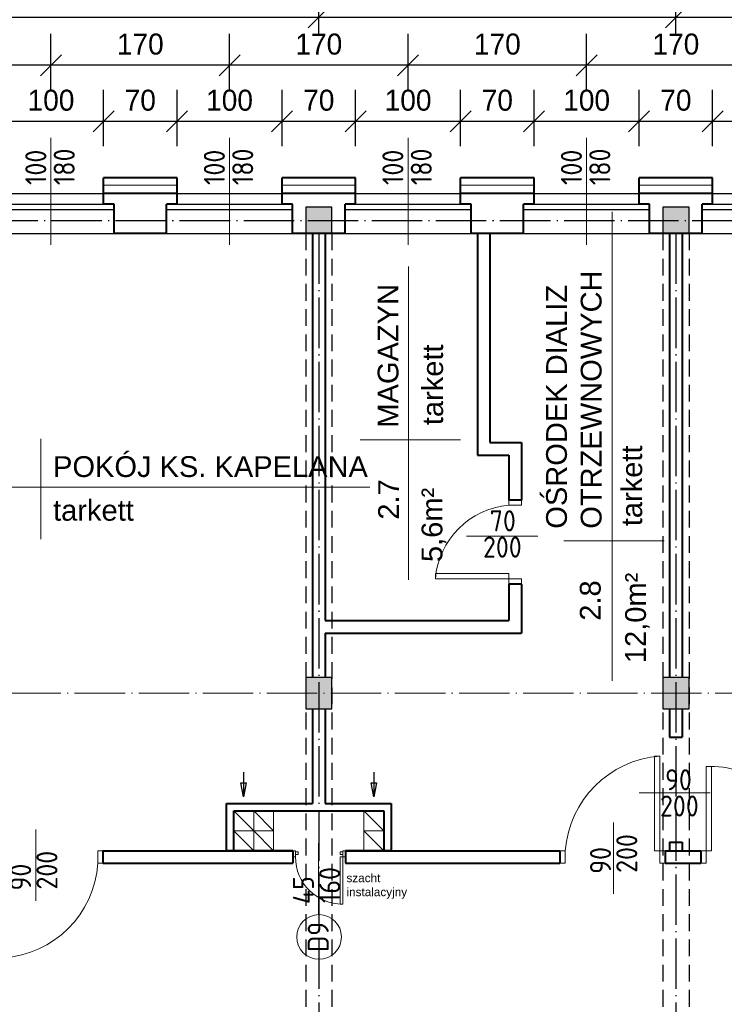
# Model space of a CAD drawing. Header units: millimetres. Extents: x -32003 to -19505, y 17931 to 29358.
# Tile 36 of 92: x -28818 to -28148, y 27468 to 28405. Entities that reach past the tile are written whole.
import ezdxf

# ---------------------------------------------------------------- set-up
doc = ezdxf.new("R2010")
doc.units = ezdxf.units.MM
doc.header["$PDMODE"] = 3
for name, pattern in [('ACAD_ISO03W100', [30, 12, -18]), ('ACAD_ISO04W100', [30.5, 24, -3, 0.5, -3]), ('KRESKOWA_X2', [12, 8, -4])]:
    doc.linetypes.add(name, pattern=pattern)
for name, color, linetype, lineweight in [('_wymiary', 1, 'Continuous', 9), ('drzwi', 140, 'Continuous', 13), ('KOMINY', 43, 'Continuous', 15), ('opisy drzwi', 40, 'Continuous', 13), ('opisy pom', 3, 'Continuous', 18), ('sciany', 4, 'Continuous', 40), ('symetria', 7, 'ACAD_ISO03W100', 5), ('SZRAF', 51, 'Continuous', 9), ('słupy', 2, 'Continuous', 30), ('ściana', 4, 'Continuous', 40)]:
    doc.layers.add(name, color=color, linetype=linetype, lineweight=lineweight)
doc.styles.add('ISO', font='isocp.shx')
doc.styles.add('ROMANS', font='ROMANS')
doc.styles.add('SYSTEM', font='TXT')
doc.linetypes.add('BATTING', pattern='A,0.0001,-0.1,[134,ltypeshp.shx,S=0.1,R=0,X=-0.1,Y=0],-0.2,[134,ltypeshp.shx,S=0.1,R=180,X=0.1,Y=0],-0.1', length=0.4001)
doc.dimstyles.new('Jacek2', dxfattribs={"dimscale": 2, "dimtxt": 10, "dimasz": 10, "dimexe": 15, "dimexo": 15, "dimgap": 5, "dimtad": 1, "dimdec": 0, "dimrnd": 0.5, "dimzin": 0, "dimdsep": 46, "dimtxsty": 'Standard', "dimblk": 'OBLIQUE', "dimcen": 0, "dimdle": 5, "dimadec": 1, "dimazin": 0, "dimtfac": 1, "dimtdec": 0, "dimtofl": 0, "dimtmove": 0, "dimatfit": 3, "dimfxl": 0, "dimtolj": 1, "dimtzin": 0, "dimarcsym": 0})

# ---------------------------------------------------------------- blocks, each defined once
blk = doc.blocks.new('_OBLIQUE')
at = {"color": 0, "linetype": 'ByBlock'}
blk.add_line((-0.5, -0.5), (0.5, 0.5), dxfattribs=at)
blk = doc.blocks.new('*D663')
at = {"layer": '_wymiary', "color": 0, "lineweight": -2}
for p, q in [((-28158.67, 28284.45), (-28158.67, 28338.21)), ((-28058.67, 28284.45), (-28058.67, 28338.21)), ((-28048.67, 28308.21), (-28168.67, 28308.21))]:
    blk.add_line(p, q, dxfattribs=at)
at = {"layer": 'Defpoints', "color": 0}
for p in [(-28158.67, 28308.21), (-28158.67, 28254.45), (-28058.67, 28254.45)]:
    blk.add_point(p, dxfattribs=at)
at = {"layer": '_wymiary', "color": 0, "lineweight": -2, "xscale": 20, "yscale": 20, "zscale": 20, "rotation": 180}
blk.add_blockref('_OBLIQUE', (-28158.67, 28308.21), dxfattribs=at)
at = {"layer": '_wymiary', "color": 0, "lineweight": -2, "xscale": 20, "yscale": 20, "zscale": 20}
blk.add_blockref('_OBLIQUE', (-28058.67, 28308.21), dxfattribs=at)
at = {"layer": '_wymiary', "color": 0, "insert": (-28108.67, 28328.21), "char_height": 20, "attachment_point": 5}
blk.add_mtext('\\A1;100', dxfattribs=at)
blk = doc.blocks.new('*D664')
at = {"layer": '_wymiary', "color": 0, "lineweight": -2}
for p, q in [((-28228.67, 28284.45), (-28228.67, 28338.21)), ((-28158.67, 28284.45), (-28158.67, 28338.21)), ((-28148.67, 28308.21), (-28238.67, 28308.21))]:
    blk.add_line(p, q, dxfattribs=at)
at = {"layer": 'Defpoints', "color": 0}
for p in [(-28228.67, 28308.21), (-28228.67, 28254.45), (-28158.67, 28254.45)]:
    blk.add_point(p, dxfattribs=at)
at = {"layer": '_wymiary', "color": 0, "lineweight": -2, "xscale": 20, "yscale": 20, "zscale": 20, "rotation": 180}
blk.add_blockref('_OBLIQUE', (-28228.67, 28308.21), dxfattribs=at)
at = {"layer": '_wymiary', "color": 0, "lineweight": -2, "xscale": 20, "yscale": 20, "zscale": 20}
blk.add_blockref('_OBLIQUE', (-28158.67, 28308.21), dxfattribs=at)
at = {"layer": '_wymiary', "color": 0, "insert": (-28193.67, 28328.21), "char_height": 20, "attachment_point": 5}
blk.add_mtext('\\A1;70', dxfattribs=at)
blk = doc.blocks.new('*D665')
at = {"layer": '_wymiary', "color": 0, "lineweight": -2}
for p, q in [((-28328.67, 28284.45), (-28328.67, 28338.21)), ((-28228.67, 28284.45), (-28228.67, 28338.21)), ((-28218.67, 28308.21), (-28338.67, 28308.21))]:
    blk.add_line(p, q, dxfattribs=at)
at = {"layer": 'Defpoints', "color": 0}
for p in [(-28328.67, 28308.21), (-28328.67, 28254.45), (-28228.67, 28254.45)]:
    blk.add_point(p, dxfattribs=at)
at = {"layer": '_wymiary', "color": 0, "lineweight": -2, "xscale": 20, "yscale": 20, "zscale": 20, "rotation": 180}
blk.add_blockref('_OBLIQUE', (-28328.67, 28308.21), dxfattribs=at)
at = {"layer": '_wymiary', "color": 0, "lineweight": -2, "xscale": 20, "yscale": 20, "zscale": 20}
blk.add_blockref('_OBLIQUE', (-28228.67, 28308.21), dxfattribs=at)
at = {"layer": '_wymiary', "color": 0, "insert": (-28278.67, 28328.21), "char_height": 20, "attachment_point": 5}
blk.add_mtext('\\A1;100', dxfattribs=at)
blk = doc.blocks.new('*D666')
at = {"layer": '_wymiary', "color": 0, "lineweight": -2}
for p, q in [((-28398.67, 28284.45), (-28398.67, 28338.21)), ((-28328.67, 28284.45), (-28328.67, 28338.21)), ((-28318.67, 28308.21), (-28408.67, 28308.21))]:
    blk.add_line(p, q, dxfattribs=at)
at = {"layer": 'Defpoints', "color": 0}
for p in [(-28398.67, 28308.21), (-28398.67, 28254.45), (-28328.67, 28254.45)]:
    blk.add_point(p, dxfattribs=at)
at = {"layer": '_wymiary', "color": 0, "lineweight": -2, "xscale": 20, "yscale": 20, "zscale": 20, "rotation": 180}
blk.add_blockref('_OBLIQUE', (-28398.67, 28308.21), dxfattribs=at)
at = {"layer": '_wymiary', "color": 0, "lineweight": -2, "xscale": 20, "yscale": 20, "zscale": 20}
blk.add_blockref('_OBLIQUE', (-28328.67, 28308.21), dxfattribs=at)
at = {"layer": '_wymiary', "color": 0, "insert": (-28363.67, 28328.21), "char_height": 20, "attachment_point": 5}
blk.add_mtext('\\A1;70', dxfattribs=at)
blk = doc.blocks.new('*D667')
at = {"layer": '_wymiary', "color": 0, "lineweight": -2}
for p, q in [((-28498.67, 28284.45), (-28498.67, 28338.21)), ((-28398.67, 28284.45), (-28398.67, 28338.21)), ((-28388.67, 28308.21), (-28508.67, 28308.21))]:
    blk.add_line(p, q, dxfattribs=at)
at = {"layer": 'Defpoints', "color": 0}
for p in [(-28498.67, 28308.21), (-28498.67, 28254.45), (-28398.67, 28254.45)]:
    blk.add_point(p, dxfattribs=at)
at = {"layer": '_wymiary', "color": 0, "lineweight": -2, "xscale": 20, "yscale": 20, "zscale": 20, "rotation": 180}
blk.add_blockref('_OBLIQUE', (-28498.67, 28308.21), dxfattribs=at)
at = {"layer": '_wymiary', "color": 0, "lineweight": -2, "xscale": 20, "yscale": 20, "zscale": 20}
blk.add_blockref('_OBLIQUE', (-28398.67, 28308.21), dxfattribs=at)
at = {"layer": '_wymiary', "color": 0, "insert": (-28448.67, 28328.21), "char_height": 20, "attachment_point": 5}
blk.add_mtext('\\A1;100', dxfattribs=at)
blk = doc.blocks.new('*D668')
at = {"layer": '_wymiary', "color": 0, "lineweight": -2}
for p, q in [((-28568.67, 28284.45), (-28568.67, 28338.21)), ((-28498.67, 28284.45), (-28498.67, 28338.21)), ((-28488.67, 28308.21), (-28578.67, 28308.21))]:
    blk.add_line(p, q, dxfattribs=at)
at = {"layer": 'Defpoints', "color": 0}
for p in [(-28568.67, 28308.21), (-28568.67, 28254.45), (-28498.67, 28254.45)]:
    blk.add_point(p, dxfattribs=at)
at = {"layer": '_wymiary', "color": 0, "lineweight": -2, "xscale": 20, "yscale": 20, "zscale": 20, "rotation": 180}
blk.add_blockref('_OBLIQUE', (-28568.67, 28308.21), dxfattribs=at)
at = {"layer": '_wymiary', "color": 0, "lineweight": -2, "xscale": 20, "yscale": 20, "zscale": 20}
blk.add_blockref('_OBLIQUE', (-28498.67, 28308.21), dxfattribs=at)
at = {"layer": '_wymiary', "color": 0, "insert": (-28533.67, 28328.21), "char_height": 20, "attachment_point": 5}
blk.add_mtext('\\A1;70', dxfattribs=at)
blk = doc.blocks.new('*D669')
at = {"layer": '_wymiary', "color": 0, "lineweight": -2}
for p, q in [((-28668.67, 28284.45), (-28668.67, 28338.21)), ((-28568.67, 28284.45), (-28568.67, 28338.21)), ((-28558.67, 28308.21), (-28678.67, 28308.21))]:
    blk.add_line(p, q, dxfattribs=at)
at = {"layer": 'Defpoints', "color": 0}
for p in [(-28668.67, 28308.21), (-28668.67, 28254.45), (-28568.67, 28254.45)]:
    blk.add_point(p, dxfattribs=at)
at = {"layer": '_wymiary', "color": 0, "lineweight": -2, "xscale": 20, "yscale": 20, "zscale": 20, "rotation": 180}
blk.add_blockref('_OBLIQUE', (-28668.67, 28308.21), dxfattribs=at)
at = {"layer": '_wymiary', "color": 0, "lineweight": -2, "xscale": 20, "yscale": 20, "zscale": 20}
blk.add_blockref('_OBLIQUE', (-28568.67, 28308.21), dxfattribs=at)
at = {"layer": '_wymiary', "color": 0, "insert": (-28618.67, 28328.21), "char_height": 20, "attachment_point": 5}
blk.add_mtext('\\A1;100', dxfattribs=at)
blk = doc.blocks.new('*D670')
at = {"layer": '_wymiary', "color": 0, "lineweight": -2}
for p, q in [((-28738.67, 28284.45), (-28738.67, 28338.21)), ((-28668.67, 28284.45), (-28668.67, 28338.21)), ((-28658.67, 28308.21), (-28748.67, 28308.21))]:
    blk.add_line(p, q, dxfattribs=at)
at = {"layer": 'Defpoints', "color": 0}
for p in [(-28738.67, 28308.21), (-28738.67, 28254.45), (-28668.67, 28254.45)]:
    blk.add_point(p, dxfattribs=at)
at = {"layer": '_wymiary', "color": 0, "lineweight": -2, "xscale": 20, "yscale": 20, "zscale": 20, "rotation": 180}
blk.add_blockref('_OBLIQUE', (-28738.67, 28308.21), dxfattribs=at)
at = {"layer": '_wymiary', "color": 0, "lineweight": -2, "xscale": 20, "yscale": 20, "zscale": 20}
blk.add_blockref('_OBLIQUE', (-28668.67, 28308.21), dxfattribs=at)
at = {"layer": '_wymiary', "color": 0, "insert": (-28703.67, 28328.21), "char_height": 20, "attachment_point": 5}
blk.add_mtext('\\A1;70', dxfattribs=at)
blk = doc.blocks.new('*D671')
at = {"layer": '_wymiary', "color": 0, "lineweight": -2}
for p, q in [((-28838.67, 28284.45), (-28838.67, 28338.21)), ((-28738.67, 28284.45), (-28738.67, 28338.21)), ((-28728.67, 28308.21), (-28848.67, 28308.21))]:
    blk.add_line(p, q, dxfattribs=at)
at = {"layer": 'Defpoints', "color": 0}
for p in [(-28838.67, 28308.21), (-28838.67, 28254.45), (-28738.67, 28254.45)]:
    blk.add_point(p, dxfattribs=at)
at = {"layer": '_wymiary', "color": 0, "lineweight": -2, "xscale": 20, "yscale": 20, "zscale": 20, "rotation": 180}
blk.add_blockref('_OBLIQUE', (-28838.67, 28308.21), dxfattribs=at)
at = {"layer": '_wymiary', "color": 0, "lineweight": -2, "xscale": 20, "yscale": 20, "zscale": 20}
blk.add_blockref('_OBLIQUE', (-28738.67, 28308.21), dxfattribs=at)
at = {"layer": '_wymiary', "color": 0, "insert": (-28788.67, 28328.21), "char_height": 20, "attachment_point": 5}
blk.add_mtext('\\A1;100', dxfattribs=at)
blk = doc.blocks.new('*D712')
at = {"layer": '_wymiary', "color": 0, "lineweight": -2}
for p, q in [((-28278.67, 28338.21), (-28278.67, 28391.64)), ((-28108.67, 28338.21), (-28108.67, 28391.64)), ((-28098.67, 28361.64), (-28288.67, 28361.64))]:
    blk.add_line(p, q, dxfattribs=at)
at = {"layer": 'Defpoints', "color": 0}
for p in [(-28278.67, 28361.64), (-28278.67, 28308.21), (-28108.67, 28308.21)]:
    blk.add_point(p, dxfattribs=at)
at = {"layer": '_wymiary', "color": 0, "lineweight": -2, "xscale": 20, "yscale": 20, "zscale": 20, "rotation": 180}
blk.add_blockref('_OBLIQUE', (-28278.67, 28361.64), dxfattribs=at)
at = {"layer": '_wymiary', "color": 0, "lineweight": -2, "xscale": 20, "yscale": 20, "zscale": 20}
blk.add_blockref('_OBLIQUE', (-28108.67, 28361.64), dxfattribs=at)
at = {"layer": '_wymiary', "color": 0, "insert": (-28193.67, 28381.64), "char_height": 20, "attachment_point": 5}
blk.add_mtext('\\A1;170', dxfattribs=at)
blk = doc.blocks.new('*D713')
at = {"layer": '_wymiary', "color": 0, "lineweight": -2}
for p, q in [((-28448.67, 28338.21), (-28448.67, 28391.64)), ((-28278.67, 28338.21), (-28278.67, 28391.64)), ((-28268.67, 28361.64), (-28458.67, 28361.64))]:
    blk.add_line(p, q, dxfattribs=at)
at = {"layer": 'Defpoints', "color": 0}
for p in [(-28448.67, 28361.64), (-28448.67, 28308.21), (-28278.67, 28308.21)]:
    blk.add_point(p, dxfattribs=at)
at = {"layer": '_wymiary', "color": 0, "lineweight": -2, "xscale": 20, "yscale": 20, "zscale": 20, "rotation": 180}
blk.add_blockref('_OBLIQUE', (-28448.67, 28361.64), dxfattribs=at)
at = {"layer": '_wymiary', "color": 0, "lineweight": -2, "xscale": 20, "yscale": 20, "zscale": 20}
blk.add_blockref('_OBLIQUE', (-28278.67, 28361.64), dxfattribs=at)
at = {"layer": '_wymiary', "color": 0, "insert": (-28363.67, 28381.64), "char_height": 20, "attachment_point": 5}
blk.add_mtext('\\A1;170', dxfattribs=at)
blk = doc.blocks.new('*D714')
at = {"layer": '_wymiary', "color": 0, "lineweight": -2}
for p, q in [((-28618.67, 28338.21), (-28618.67, 28391.64)), ((-28448.67, 28338.21), (-28448.67, 28391.64)), ((-28438.67, 28361.64), (-28628.67, 28361.64))]:
    blk.add_line(p, q, dxfattribs=at)
at = {"layer": 'Defpoints', "color": 0}
for p in [(-28618.67, 28361.64), (-28618.67, 28308.21), (-28448.67, 28308.21)]:
    blk.add_point(p, dxfattribs=at)
at = {"layer": '_wymiary', "color": 0, "lineweight": -2, "xscale": 20, "yscale": 20, "zscale": 20, "rotation": 180}
blk.add_blockref('_OBLIQUE', (-28618.67, 28361.64), dxfattribs=at)
at = {"layer": '_wymiary', "color": 0, "lineweight": -2, "xscale": 20, "yscale": 20, "zscale": 20}
blk.add_blockref('_OBLIQUE', (-28448.67, 28361.64), dxfattribs=at)
at = {"layer": '_wymiary', "color": 0, "insert": (-28533.67, 28381.64), "char_height": 20, "attachment_point": 5}
blk.add_mtext('\\A1;170', dxfattribs=at)
blk = doc.blocks.new('*D715')
at = {"layer": '_wymiary', "color": 0, "lineweight": -2}
for p, q in [((-28788.67, 28338.21), (-28788.67, 28391.64)), ((-28618.67, 28338.21), (-28618.67, 28391.64)), ((-28608.67, 28361.64), (-28798.67, 28361.64))]:
    blk.add_line(p, q, dxfattribs=at)
at = {"layer": 'Defpoints', "color": 0}
for p in [(-28788.67, 28361.64), (-28788.67, 28308.21), (-28618.67, 28308.21)]:
    blk.add_point(p, dxfattribs=at)
at = {"layer": '_wymiary', "color": 0, "lineweight": -2, "xscale": 20, "yscale": 20, "zscale": 20, "rotation": 180}
blk.add_blockref('_OBLIQUE', (-28788.67, 28361.64), dxfattribs=at)
at = {"layer": '_wymiary', "color": 0, "lineweight": -2, "xscale": 20, "yscale": 20, "zscale": 20}
blk.add_blockref('_OBLIQUE', (-28618.67, 28361.64), dxfattribs=at)
at = {"layer": '_wymiary', "color": 0, "insert": (-28703.67, 28381.64), "char_height": 20, "attachment_point": 5}
blk.add_mtext('\\A1;170', dxfattribs=at)
blk = doc.blocks.new('*D716')
at = {"layer": '_wymiary', "color": 0, "lineweight": -2}
for p, q in [((-28958.67, 28338.21), (-28958.67, 28391.64)), ((-28788.67, 28338.21), (-28788.67, 28391.64)), ((-28778.67, 28361.64), (-28968.67, 28361.64))]:
    blk.add_line(p, q, dxfattribs=at)
at = {"layer": 'Defpoints', "color": 0}
for p in [(-28958.67, 28361.64), (-28958.67, 28308.21), (-28788.67, 28308.21)]:
    blk.add_point(p, dxfattribs=at)
at = {"layer": '_wymiary', "color": 0, "lineweight": -2, "xscale": 20, "yscale": 20, "zscale": 20, "rotation": 180}
blk.add_blockref('_OBLIQUE', (-28958.67, 28361.64), dxfattribs=at)
at = {"layer": '_wymiary', "color": 0, "lineweight": -2, "xscale": 20, "yscale": 20, "zscale": 20}
blk.add_blockref('_OBLIQUE', (-28788.67, 28361.64), dxfattribs=at)
at = {"layer": '_wymiary', "color": 0, "insert": (-28873.67, 28381.64), "char_height": 20, "attachment_point": 5}
blk.add_mtext('\\A1;170', dxfattribs=at)
blk = doc.blocks.new('*D1237')
at = {"layer": '_wymiary', "color": 0, "lineweight": -2}
for p, q in [((-28193.67, 28391.64), (-28193.67, 28437.13)), ((-27853.67, 28391.64), (-27853.67, 28437.13)), ((-27843.67, 28407.13), (-28203.67, 28407.13))]:
    blk.add_line(p, q, dxfattribs=at)
at = {"layer": 'Defpoints', "color": 0}
for p in [(-28193.67, 28407.13), (-28193.67, 28361.64), (-27853.67, 28361.64)]:
    blk.add_point(p, dxfattribs=at)
at = {"layer": '_wymiary', "color": 0, "lineweight": -2, "xscale": 20, "yscale": 20, "zscale": 20, "rotation": 180}
blk.add_blockref('_OBLIQUE', (-28193.67, 28407.13), dxfattribs=at)
at = {"layer": '_wymiary', "color": 0, "lineweight": -2, "xscale": 20, "yscale": 20, "zscale": 20}
blk.add_blockref('_OBLIQUE', (-27853.67, 28407.13), dxfattribs=at)
at = {"layer": '_wymiary', "color": 0, "insert": (-28023.67, 28427.13), "char_height": 20, "attachment_point": 5}
blk.add_mtext('\\A1;340', dxfattribs=at)
blk = doc.blocks.new('*D1238')
at = {"layer": '_wymiary', "color": 0, "lineweight": -2}
for p, q in [((-28533.67, 28391.64), (-28533.67, 28437.13)), ((-28193.67, 28391.64), (-28193.67, 28437.13)), ((-28183.67, 28407.13), (-28543.67, 28407.13))]:
    blk.add_line(p, q, dxfattribs=at)
at = {"layer": 'Defpoints', "color": 0}
for p in [(-28533.67, 28407.13), (-28533.67, 28361.64), (-28193.67, 28361.64)]:
    blk.add_point(p, dxfattribs=at)
at = {"layer": '_wymiary', "color": 0, "lineweight": -2, "xscale": 20, "yscale": 20, "zscale": 20, "rotation": 180}
blk.add_blockref('_OBLIQUE', (-28533.67, 28407.13), dxfattribs=at)
at = {"layer": '_wymiary', "color": 0, "lineweight": -2, "xscale": 20, "yscale": 20, "zscale": 20}
blk.add_blockref('_OBLIQUE', (-28193.67, 28407.13), dxfattribs=at)
at = {"layer": '_wymiary', "color": 0, "insert": (-28363.67, 28427.13), "char_height": 20, "attachment_point": 5}
blk.add_mtext('\\A1;340', dxfattribs=at)
blk = doc.blocks.new('*D1239')
at = {"layer": '_wymiary', "color": 0, "lineweight": -2}
for p, q in [((-28873.67, 28391.64), (-28873.67, 28437.13)), ((-28533.67, 28391.64), (-28533.67, 28437.13)), ((-28523.67, 28407.13), (-28883.67, 28407.13))]:
    blk.add_line(p, q, dxfattribs=at)
at = {"layer": 'Defpoints', "color": 0}
for p in [(-28873.67, 28407.13), (-28873.67, 28361.64), (-28533.67, 28361.64)]:
    blk.add_point(p, dxfattribs=at)
at = {"layer": '_wymiary', "color": 0, "lineweight": -2, "xscale": 20, "yscale": 20, "zscale": 20, "rotation": 180}
blk.add_blockref('_OBLIQUE', (-28873.67, 28407.13), dxfattribs=at)
at = {"layer": '_wymiary', "color": 0, "lineweight": -2, "xscale": 20, "yscale": 20, "zscale": 20}
blk.add_blockref('_OBLIQUE', (-28533.67, 28407.13), dxfattribs=at)
at = {"layer": '_wymiary', "color": 0, "insert": (-28703.67, 28427.13), "char_height": 20, "attachment_point": 5}
blk.add_mtext('\\A1;340', dxfattribs=at)

msp = doc.modelspace()

# ---------------------------------------------------------------- hatches: boundary and pattern name
at = {"layer": 'SZRAF'}
for points in [[(-28546.17, 28201.45), (-28521.17, 28201.45), (-28521.17, 28226.45), (-28546.17, 28226.45)], [(-28206.17, 28201.45), (-28181.17, 28201.45), (-28181.17, 28226.45), (-28206.17, 28226.45)]]:
    msp.add_hatch(color=256, dxfattribs=at).paths.add_polyline_path(points)
h = msp.add_hatch(color=256, dxfattribs=at)
h.dxf.hatch_style = 1
h.paths.add_polyline_path([(-28546.17, 27763.95), (-28533.67, 27763.95), (-28533.67, 27778.95), (-28546.17, 27778.95)])
h.paths.add_polyline_path([(-28533.67, 27763.95), (-28546.17, 27763.95), (-28546.17, 27748.95), (-28533.67, 27748.95)])
h.paths.add_polyline_path([(-28533.67, 27763.95), (-28521.17, 27763.95), (-28521.17, 27778.95), (-28533.67, 27778.95)])
h.paths.add_polyline_path([(-28533.67, 27748.95), (-28521.17, 27748.95), (-28521.17, 27763.95), (-28533.67, 27763.95)])
h = msp.add_hatch(color=256, dxfattribs=at)
h.dxf.hatch_style = 1
h.paths.add_polyline_path([(-28206.17, 27763.95), (-28193.67, 27763.95), (-28193.67, 27778.95), (-28206.17, 27778.95)])
h.paths.add_polyline_path([(-28193.67, 27763.95), (-28206.17, 27763.95), (-28206.17, 27748.95), (-28193.67, 27748.95)])
h.paths.add_polyline_path([(-28193.67, 27763.95), (-28181.17, 27763.95), (-28181.17, 27778.95), (-28193.67, 27778.95)])
h.paths.add_polyline_path([(-28193.67, 27748.95), (-28181.17, 27748.95), (-28181.17, 27763.95), (-28193.67, 27763.95)])

# ---------------------------------------------------------------- linework, layer by layer
for p, q in [((-31221.67, 28239.45), (-25930.18, 28239.45)), ((-28848.67, 28229.45), (-28728.67, 28229.45)), ((-28848.67, 28224.38), (-28728.67, 28224.38)), ((-28678.67, 28229.45), (-28558.67, 28229.45)), ((-28678.67, 28224.38), (-28558.67, 28224.38)), ((-28508.67, 28229.45), (-28388.67, 28229.45)), ((-28508.67, 28224.38), (-28388.67, 28224.38)), ((-28338.67, 28229.45), (-28218.67, 28229.45)), ((-28338.67, 28224.38), (-28218.67, 28224.38)), ((-28168.67, 28229.45), (-28048.67, 28229.45)), ((-28168.67, 28224.38), (-28048.67, 28224.38)), ((-31256.67, 28201.45), (-25930.18, 28201.45))]:
    msp.add_line(p, q)
at = {"linetype": 'ACAD_ISO04W100', "ltscale": 2}
for p, q in [((-31411.17, 28213.95), (-25930.18, 28213.95)), ((-28533.67, 28201.45), (-28533.67, 26609.81)), ((-28193.67, 28201.45), (-28193.67, 26609.87))]:
    msp.add_line(p, q, dxfattribs=at)
at = {"linetype": 'KRESKOWA_X2', "ltscale": 2}
for p, q in [((-28546.17, 28201.45), (-28546.17, 26876.45)), ((-28521.17, 28201.45), (-28521.17, 26876.45)), ((-28206.17, 28201.45), (-28206.17, 26876.45)), ((-28181.17, 28201.45), (-28181.17, 26876.45))]:
    msp.add_line(p, q, dxfattribs=at)
at = {"layer": 'drzwi'}
for points in [[(-28352.67, 27942.74, 0), (-28352.67, 27947.74, 0), (-28340.67, 27947.74, 0), (-28340.67, 27942.74, 0), (-28352.67, 27942.74, 0)], [(-28352.67, 27872.74, 0), (-28352.67, 27877.74, 0), (-28422.67, 27877.74, 0), (-28422.67, 27872.74, 0), (-28352.67, 27872.74, 0)], [(-28352.67, 27872.74, 0), (-28352.67, 27867.74, 0), (-28340.67, 27867.74, 0), (-28340.67, 27872.74, 0), (-28352.67, 27872.74, 0)], [(-28209.02, 27613.95, 0), (-28214.02, 27613.95, 0), (-28214.02, 27703.95, 0), (-28209.02, 27703.95, 0), (-28209.02, 27613.95, 0)], [(-28164.85, 27613.95, 0), (-28159.85, 27613.95, 0), (-28159.85, 27693.95, 0), (-28164.85, 27693.95, 0), (-28164.85, 27613.95, 0)], [(-28744.19, 27601.95, 0), (-28739.19, 27601.95, 0), (-28739.19, 27613.95, 0), (-28744.19, 27613.95, 0), (-28744.19, 27601.95, 0)], [(-28555.82, 27613.95, 0), (-28558.32, 27613.95, 0), (-28558.32, 27607.96, 0), (-28555.82, 27607.96, 0), (-28555.82, 27613.95, 0)], [(-28555.82, 27612.95, 0), (-28553.33, 27612.95, 0), (-28553.33, 27610.45, 0), (-28555.82, 27610.45, 0), (-28555.82, 27612.95, 0)], [(-28510.87, 27612.95, 0), (-28513.37, 27612.95, 0), (-28513.37, 27610.45, 0), (-28510.87, 27610.45, 0), (-28510.87, 27612.95, 0)], [(-28510.87, 27613.95, 0), (-28508.37, 27613.95, 0), (-28508.37, 27607.96, 0), (-28510.87, 27607.96, 0), (-28510.87, 27613.95, 0)], [(-28299.02, 27601.95, 0), (-28304.02, 27601.95, 0), (-28304.02, 27613.95, 0), (-28299.02, 27613.95, 0), (-28299.02, 27601.95, 0)], [(-28209.02, 27601.95, 0), (-28204.02, 27601.95, 0), (-28204.02, 27613.95, 0), (-28209.02, 27613.95, 0), (-28209.02, 27601.95, 0)], [(-28164.85, 27601.95, 0), (-28169.85, 27601.95, 0), (-28169.85, 27613.95, 0), (-28164.85, 27613.95, 0), (-28164.85, 27601.95, 0)], [(-28510.87, 27607.96, 0), (-28513.37, 27607.96, 0), (-28513.37, 27563, 0), (-28510.87, 27563, 0), (-28510.87, 27607.96, 0)]]:
    msp.add_polyline3d(points, dxfattribs=at)
for centre, radius, start, end in [((-28346.31, 27866.39), 76.62, 94.75809, 175.24138), ((-28201.58, 27606.51), 97.73, 94.36768, 175.63274), ((-28159.46, 27619.34), 74.8, 355.86363, 94.1359), ((-28840.23, 27607.99), 96.23, 273.60017, 356.40024), ((-28510.87, 27607.96), 44.96, 180, 270)]:
    msp.add_arc(centre, radius, start, end, dxfattribs=at)
at = {"layer": 'KOMINY'}
for p, q in [((-28614.67, 27651.95), (-28595.67, 27632.95)), ((-28595.67, 27651.95), (-28576.67, 27632.95)), ((-28490.67, 27651.95), (-28471.67, 27632.95)), ((-28614.67, 27632.95), (-28595.67, 27613.95)), ((-28595.67, 27632.95), (-28576.67, 27613.95)), ((-28490.67, 27632.95), (-28471.67, 27613.95))]:
    msp.add_line(p, q, dxfattribs=at)
at = {"layer": 'KOMINY', "lineweight": 30}
for points in [[(-28605.31, 27688.55), (-28605.31, 27665.28), (-28607.85, 27678.4), (-28602.73, 27678.4), (-28605.31, 27665.28)], [(-28481.31, 27688.55), (-28481.31, 27665.28), (-28483.85, 27678.4), (-28478.73, 27678.4), (-28481.31, 27665.28)]]:
    msp.add_lwpolyline(points, dxfattribs=at)
at = {"layer": 'KOMINY'}
for points in [[(-28614.67, 27632.95), (-28595.67, 27632.95), (-28595.67, 27651.95), (-28614.67, 27651.95)], [(-28595.67, 27632.95), (-28576.67, 27632.95), (-28576.67, 27651.95), (-28595.67, 27651.95)], [(-28490.67, 27632.95), (-28471.67, 27632.95), (-28471.67, 27651.95), (-28490.67, 27651.95)], [(-28614.67, 27613.95), (-28595.67, 27613.95), (-28595.67, 27632.95), (-28614.67, 27632.95)], [(-28595.67, 27613.95), (-28576.67, 27613.95), (-28576.67, 27632.95), (-28595.67, 27632.95)], [(-28490.67, 27613.95), (-28471.67, 27613.95), (-28471.67, 27632.95), (-28490.67, 27632.95)]]:
    msp.add_lwpolyline(points, close=True, dxfattribs=at)
at = {"layer": 'opisy drzwi'}
for p, q in [((-28788.67, 28190.66), (-28788.67, 28292.42)), ((-28618.67, 28190.66), (-28618.67, 28292.42)), ((-28448.67, 28190.66), (-28448.67, 28292.42)), ((-28278.67, 28190.66), (-28278.67, 28292.42)), ((-28325.02, 27913.49), (-28392.89, 27913.49)), ((-28228.78, 27668.99), (-28160.91, 27668.99)), ((-28252.92, 27572.84), (-28252.92, 27640.71)), ((-28803.09, 27566.16), (-28803.09, 27634.03)), ((-28533.91, 27553.26), (-28533.91, 27621.14))]:
    msp.add_line(p, q, dxfattribs=at)
msp.add_circle((-28533.38, 27531.82), 21.26, dxfattribs=at)
at = {"layer": 'opisy pom'}
for p, q in [((-28254.48, 27775.63), (-28254.48, 28222.03)), ((-28448.31, 27871.82), (-28448.31, 28169.9)), ((-28798.25, 28006.03), (-28798.25, 27910.63)), ((-28494.21, 28005.09), (-28398.81, 28005.09)), ((-28931.52, 27960.13), (-28485.12, 27960.13)), ((-28300.38, 27908.9), (-28204.98, 27908.9))]:
    msp.add_line(p, q, dxfattribs=at)
at = {"layer": 'sciany'}
for p, q in [((-28539.67, 28201.45), (-28539.67, 27847.95)), ((-28527.67, 28201.45), (-28527.67, 27847.95)), ((-28382.67, 28201.45), (-28382.67, 27990.45)), ((-28370.67, 28201.45), (-28370.67, 28002.45)), ((-28199.67, 28201.45), (-28199.67, 27778.95)), ((-28187.67, 28201.45), (-28187.67, 27778.95)), ((-28370.67, 28002.45), (-28340.67, 28002.45)), ((-28340.67, 28002.45), (-28340.67, 27947.74)), ((-28382.67, 27990.45), (-28352.67, 27990.45)), ((-28352.67, 27990.45), (-28352.67, 27947.74)), ((-28352.67, 27867.74), (-28352.67, 27832.95)), ((-28340.67, 27867.74), (-28340.67, 27820.95)), ((-28539.67, 27847.95), (-28539.67, 27778.95)), ((-28527.67, 27847.95), (-28527.67, 27832.95)), ((-28527.67, 27832.95), (-28352.67, 27832.95)), ((-28527.67, 27820.95), (-28340.67, 27820.95)), ((-28527.67, 27820.95), (-28527.67, 27778.95)), ((-28539.67, 27748.95), (-28539.67, 27658.95)), ((-28527.67, 27748.95), (-28527.67, 27658.95)), ((-28199.67, 27748.95), (-28199.67, 27721.95)), ((-28187.67, 27748.95), (-28187.67, 27721.95)), ((-28621.67, 27658.95), (-28539.67, 27658.95)), ((-28621.67, 27613.95), (-28621.67, 27658.95)), ((-28527.67, 27658.95), (-28464.67, 27658.95)), ((-28464.67, 27658.95), (-28464.67, 27613.95)), ((-28614.67, 27651.95), (-28546.67, 27651.95)), ((-28614.67, 27613.95), (-28614.67, 27651.95)), ((-28546.67, 27651.95), (-28471.67, 27651.95)), ((-28471.67, 27651.95), (-28471.67, 27613.95)), ((-28187.67, 27621.95), (-28187.67, 27613.95)), ((-28739.19, 27613.95), (-28558.32, 27613.95)), ((-28739.19, 27613.95), (-28739.19, 27601.95)), ((-28558.32, 27613.95), (-28621.67, 27613.95)), ((-28464.67, 27613.95), (-28508.32, 27613.95)), ((-28508.32, 27613.95), (-28304.02, 27613.95)), ((-28304.02, 27613.95), (-28304.02, 27601.95)), ((-28204.02, 27613.95), (-28204.02, 27601.95)), ((-28204.02, 27613.95), (-28169.85, 27613.95)), ((-28204.02, 27613.95), (-28204.02, 27601.95)), ((-28169.85, 27613.95), (-28169.85, 27601.95)), ((-28739.19, 27601.95), (-28558.32, 27601.95)), ((-28508.32, 27601.95), (-28304.02, 27601.95)), ((-28204.02, 27601.95), (-28169.85, 27601.95))]:
    msp.add_line(p, q, dxfattribs=at)
for points in [[(-28558.32, 27613.95), (-28558.32, 27601.95)], [(-28508.32, 27613.95), (-28508.32, 27601.95)]]:
    msp.add_lwpolyline(points, dxfattribs=at)
at = {"layer": 'symetria', "linetype": 'ACAD_ISO04W100', "ltscale": 2}
msp.add_line((-30901.17, 27763.95), (-25930.18, 27763.95), dxfattribs=at)
at = {"layer": 'SZRAF', "linetype": 'BATTING', "ltscale": 14}
for p, q in [((-28668.67, 28247.45), (-28738.67, 28247.45)), ((-28498.67, 28247.45), (-28568.67, 28247.45)), ((-28328.67, 28247.45), (-28398.67, 28247.45)), ((-28158.67, 28247.45), (-28228.67, 28247.45))]:
    msp.add_line(p, q, dxfattribs=at)
at = {"layer": 'SZRAF'}
msp.add_lwpolyline([(-28558.32, 27613.95), (-28558.32, 27601.95)], dxfattribs=at)
at = {"layer": 'słupy'}
for points in [[(-28546.17, 28201.45), (-28521.17, 28201.45), (-28521.17, 28226.45), (-28546.17, 28226.45)], [(-28206.17, 28201.45), (-28181.17, 28201.45), (-28181.17, 28226.45), (-28206.17, 28226.45)], [(-28546.17, 27748.95), (-28521.17, 27748.95), (-28521.17, 27778.95), (-28546.17, 27778.95)], [(-28206.17, 27748.95), (-28181.17, 27748.95), (-28181.17, 27778.95), (-28206.17, 27778.95)]]:
    msp.add_lwpolyline(points, close=True, dxfattribs=at)
at = {"layer": 'ściana'}
for p, q in [((-28668.67, 28254.45), (-28738.67, 28254.45)), ((-28738.67, 28229.45), (-28738.67, 28254.45)), ((-28668.67, 28229.45), (-28668.67, 28254.45)), ((-28498.67, 28254.45), (-28568.67, 28254.45)), ((-28568.67, 28229.45), (-28568.67, 28254.45)), ((-28498.67, 28229.45), (-28498.67, 28254.45)), ((-28328.67, 28254.45), (-28398.67, 28254.45)), ((-28398.67, 28229.45), (-28398.67, 28254.45)), ((-28328.67, 28229.45), (-28328.67, 28254.45)), ((-28158.67, 28254.45), (-28228.67, 28254.45)), ((-28228.67, 28229.45), (-28228.67, 28254.45)), ((-28158.67, 28229.45), (-28158.67, 28254.45)), ((-28668.67, 28239.45), (-28738.67, 28239.45)), ((-28738.67, 28229.45), (-28738.67, 28239.45)), ((-28668.67, 28239.45), (-28738.67, 28239.45)), ((-28668.67, 28229.45), (-28668.67, 28239.45)), ((-28498.67, 28239.45), (-28568.67, 28239.45)), ((-28568.67, 28229.45), (-28568.67, 28239.45)), ((-28498.67, 28239.45), (-28568.67, 28239.45)), ((-28498.67, 28229.45), (-28498.67, 28239.45)), ((-28328.67, 28239.45), (-28398.67, 28239.45)), ((-28398.67, 28229.45), (-28398.67, 28239.45)), ((-28328.67, 28239.45), (-28398.67, 28239.45)), ((-28328.67, 28229.45), (-28328.67, 28239.45)), ((-28158.67, 28239.45), (-28228.67, 28239.45)), ((-28228.67, 28229.45), (-28228.67, 28239.45)), ((-28158.67, 28239.45), (-28228.67, 28239.45)), ((-28158.67, 28229.45), (-28158.67, 28239.45)), ((-28728.67, 28229.45), (-28738.67, 28229.45)), ((-28728.67, 28229.45), (-28738.67, 28229.45)), ((-28728.67, 28201.45), (-28728.67, 28229.45)), ((-28728.67, 28201.45), (-28728.67, 28229.45)), ((-28678.67, 28201.45), (-28678.67, 28229.45)), ((-28668.67, 28229.45), (-28678.67, 28229.45)), ((-28678.67, 28201.45), (-28678.67, 28229.45)), ((-28668.67, 28229.45), (-28678.67, 28229.45)), ((-28558.67, 28229.45), (-28568.67, 28229.45)), ((-28558.67, 28229.45), (-28568.67, 28229.45)), ((-28558.67, 28201.45), (-28558.67, 28229.45)), ((-28558.67, 28201.45), (-28558.67, 28229.45)), ((-28508.67, 28201.45), (-28508.67, 28229.45)), ((-28498.67, 28229.45), (-28508.67, 28229.45)), ((-28508.67, 28201.45), (-28508.67, 28229.45)), ((-28498.67, 28229.45), (-28508.67, 28229.45)), ((-28388.67, 28229.45), (-28398.67, 28229.45)), ((-28388.67, 28229.45), (-28398.67, 28229.45)), ((-28388.67, 28201.45), (-28388.67, 28229.45)), ((-28388.67, 28201.45), (-28388.67, 28229.45)), ((-28338.67, 28201.45), (-28338.67, 28229.45)), ((-28328.67, 28229.45), (-28338.67, 28229.45)), ((-28338.67, 28201.45), (-28338.67, 28229.45)), ((-28328.67, 28229.45), (-28338.67, 28229.45)), ((-28218.67, 28229.45), (-28228.67, 28229.45)), ((-28218.67, 28229.45), (-28228.67, 28229.45)), ((-28218.67, 28201.45), (-28218.67, 28229.45)), ((-28218.67, 28201.45), (-28218.67, 28229.45)), ((-28168.67, 28201.45), (-28168.67, 28229.45)), ((-28158.67, 28229.45), (-28168.67, 28229.45)), ((-28168.67, 28201.45), (-28168.67, 28229.45)), ((-28158.67, 28229.45), (-28168.67, 28229.45)), ((-28678.67, 28201.45), (-28728.67, 28201.45)), ((-28678.67, 28201.45), (-28728.67, 28201.45)), ((-28508.67, 28201.45), (-28558.67, 28201.45)), ((-28508.67, 28201.45), (-28558.67, 28201.45)), ((-28338.67, 28201.45), (-28388.67, 28201.45)), ((-28338.67, 28201.45), (-28388.67, 28201.45)), ((-28168.67, 28201.45), (-28218.67, 28201.45)), ((-28168.67, 28201.45), (-28218.67, 28201.45)), ((-28340.67, 27947.74), (-28352.67, 27947.74)), ((-28340.67, 27867.74), (-28352.67, 27867.74)), ((-28199.67, 27721.95), (-28187.67, 27721.95)), ((-28199.67, 27621.95), (-28187.67, 27621.95)), ((-28199.67, 27621.95), (-28199.67, 27613.95))]:
    msp.add_line(p, q, dxfattribs=at)

# ---------------------------------------------------------------- texts
at = {"layer": 'opisy drzwi', "style": 'ISO'}
for s, p in [('100', (-28793.11, 28247.61)), ('180', (-28766.08, 28247.46)), ('100', (-28623.11, 28247.61)), ('180', (-28596.08, 28247.46)), ('100', (-28453.11, 28247.61)), ('180', (-28426.08, 28247.46)), ('100', (-28283.11, 28247.61)), ('180', (-28256.08, 28247.46)), ('200', (-28230.42, 27592.84)), ('200', (-28782.52, 27576.97)), ('90', (-28255.43, 27591.93)), ('90', (-28807.53, 27576.06)), ('160', (-28513.35, 27564.08)), ('45', (-28538.35, 27563.16)), ('D9', (-28524.24, 27517.53))]:
    msp.add_text(s, height=20, rotation=90, dxfattribs=at).set_placement(p)
for s, p in [('70', (-28370.92, 27917.94)), ('200', (-28377.34, 27892.93)), ('90', (-28203.99, 27671.49)), ('200', (-28208.78, 27646.49))]:
    msp.add_text(s, height=20, dxfattribs=at).set_placement(p)
at = {"layer": 'opisy pom', "char_height": 19.8, "attachment_point": 1, "rotation": 90, "style": 'SYSTEM'}
for s, insert in [('{\\fArial|b0|i0|c238|p34;MAGAZYN}', (-28477.63, 28016.65)), ('{\\fArial|b0|i0|c238|p34;OŚRODEK DIALIZ \\POTRZEWNOWYCH}', (-28317.25, 27920.46)), ('{\\fArial|b0|i0|c238|p34;tarkett}', (-28435.17, 28019.02)), ('{\\fArial|b0|i0|c238|p34;tarkett}', (-28245.62, 27922.83)), ('{\\fArial|b0|i0|c238|p34;2.7}', (-28477.14, 27929.04)), ('{\\fArial|b0|i0|c238|p34;5,6m²}', (-28435.82, 27888.71)), ('{\\fArial|b0|i0|c238|p34;12,0m²}', (-28241.99, 27792.51)), ('{\\fArial|b0|i0|c238|p34;2.8}', (-28285.12, 27832.85))]:
    msp.add_mtext(s, dxfattribs=dict(at, insert=insert))
at = {"layer": 'opisy pom', "attachment_point": 1}
for s, insert, char_height, style in [('{\\fArial|b0|i0|c238|p34;POKÓJ KS. KAPELANA}', (-28786.69, 27989.46), 19.8, 'SYSTEM'), ('{\\fArial|b0|i0|c238|p34;tarkett}', (-28786.69, 27947.88), 19.8, 'SYSTEM'), ('{\\fArial|b0|i0|c238|p34;szacht\\Pinstalacyjny}', (-28507.34, 27591.98), 8, 'ROMANS')]:
    msp.add_mtext(s, dxfattribs=dict(at, insert=insert, char_height=char_height, style=style))

# ---------------------------------------------------------------- dimensions: what is measured, and where the dimension line sits
at = {"layer": '_wymiary'}
for base, p1, p2, picture, middle in [((-28873.67, 28407.13), (-28533.67, 28361.64), (-28873.67, 28361.64), '*D1239', (-28703.67, 28427.13)), ((-28533.67, 28407.13), (-28193.67, 28361.64), (-28533.67, 28361.64), '*D1238', (-28363.67, 28427.13)), ((-28193.67, 28407.13), (-27853.67, 28361.64), (-28193.67, 28361.64), '*D1237', (-28023.67, 28427.13)), ((-28958.67, 28361.64), (-28788.67, 28308.21), (-28958.67, 28308.21), '*D716', (-28873.67, 28381.64)), ((-28788.67, 28361.64), (-28618.67, 28308.21), (-28788.67, 28308.21), '*D715', (-28703.67, 28381.64)), ((-28618.67, 28361.64), (-28448.67, 28308.21), (-28618.67, 28308.21), '*D714', (-28533.67, 28381.64)), ((-28448.67, 28361.64), (-28278.67, 28308.21), (-28448.67, 28308.21), '*D713', (-28363.67, 28381.64)), ((-28278.67, 28361.64), (-28108.67, 28308.21), (-28278.67, 28308.21), '*D712', (-28193.67, 28381.64)), ((-28838.67, 28308.21), (-28738.67, 28254.45), (-28838.67, 28254.45), '*D671', (-28788.67, 28328.21)), ((-28738.67, 28308.21), (-28668.67, 28254.45), (-28738.67, 28254.45), '*D670', (-28703.67, 28328.21)), ((-28668.67, 28308.21), (-28568.67, 28254.45), (-28668.67, 28254.45), '*D669', (-28618.67, 28328.21)), ((-28568.67, 28308.21), (-28498.67, 28254.45), (-28568.67, 28254.45), '*D668', (-28533.67, 28328.21)), ((-28498.67, 28308.21), (-28398.67, 28254.45), (-28498.67, 28254.45), '*D667', (-28448.67, 28328.21)), ((-28398.67, 28308.21), (-28328.67, 28254.45), (-28398.67, 28254.45), '*D666', (-28363.67, 28328.21)), ((-28328.67, 28308.21), (-28228.67, 28254.45), (-28328.67, 28254.45), '*D665', (-28278.67, 28328.21)), ((-28228.67, 28308.21), (-28158.67, 28254.45), (-28228.67, 28254.45), '*D664', (-28193.67, 28328.21)), ((-28158.67, 28308.21), (-28058.67, 28254.45), (-28158.67, 28254.45), '*D663', (-28108.67, 28328.21))]:
    dim = msp.add_linear_dim(base=base, p1=p1, p2=p2, dimstyle='Jacek2', override={"dimtmove": 1}, dxfattribs=at)
    dim.commit()
    dim.dimension.update_dxf_attribs({"geometry": picture, "text_midpoint": middle})

doc.saveas('drawing.dxf')
